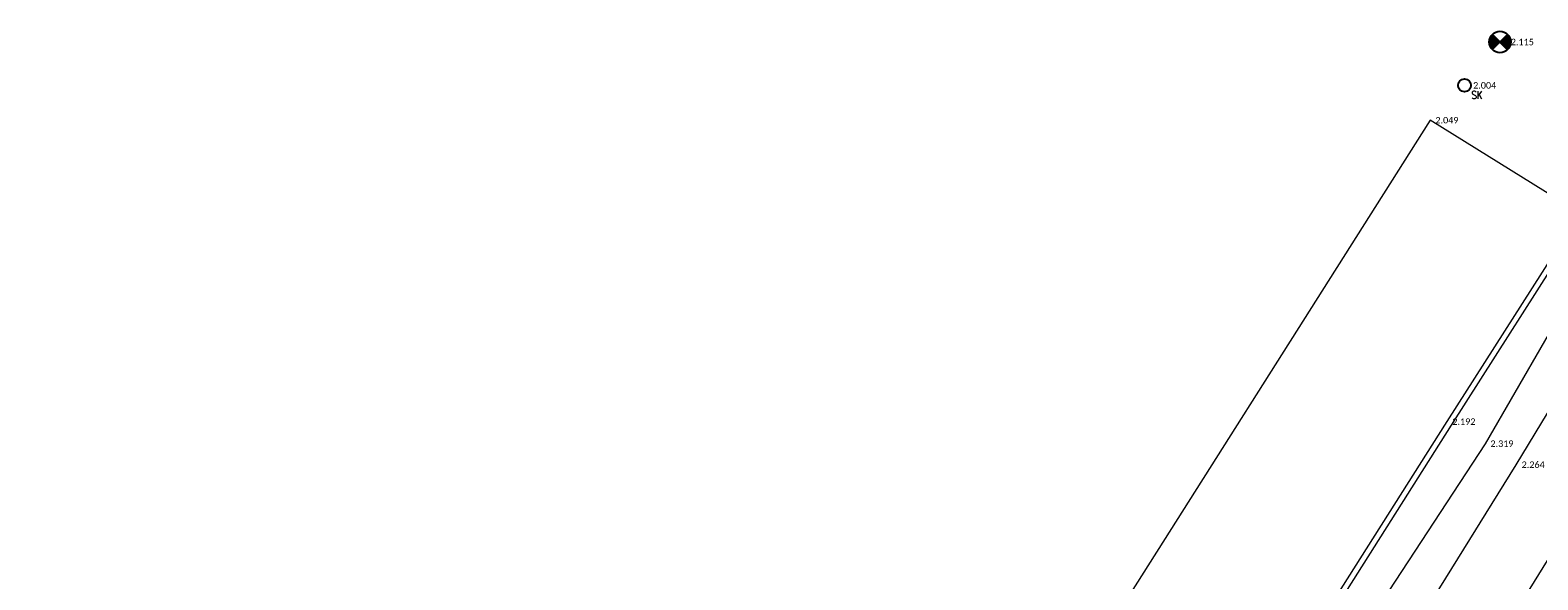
# Model space of a CAD drawing. Header units: metres. Extents: x 152089 to 154194, y 463573 to 464275.
# Tile 26 of 35: x 153827 to 153869, y 463884 to 463900. Entities that reach past the tile are written whole.
import ezdxf
from ezdxf.lldxf.tags import DXFTag

# ---------------------------------------------------------------- set-up
doc = ezdxf.new("R2010")
doc.units = ezdxf.units.M
doc.header["$MEASUREMENT"] = 0
doc.layers.add('B-ME-IE-MEUBILAIR_STRAATKOLK-S', color=1, linetype='Continuous')
doc.layers.add('B-ME-RI-PUT-S', color=1, linetype='Continuous')
doc.layers.add('B-ME-VH-KANTOPSLUITING_TROTTOIRBAND_130 150-G', color=7, linetype='VH-TROTTOIRBAND_130-150', lineweight=0, true_color=0xff7fdf)
doc.layers.add('B-ME-VH-VERHARDING_KLINKERS-G', color=40, linetype='Continuous', lineweight=0, true_color=0xffbf00)
doc.layers.add('B-ME-VH-VERHARDING_ASFALT-G', color=2, linetype='Continuous', lineweight=18)
doc.layers.add('B-ME-VH-VERHARDING_TEGEL-G', color=24, linetype='Continuous', lineweight=18)
doc.styles.add('18_100', font='romans', dxfattribs={"width": 0.8, "height": 0.18})
doc.styles.add('18_200', font='romans', dxfattribs={"width": 0.8, "height": 0.36})
doc.styles.add('SLK', font='calibri.ttf', dxfattribs={"height": 0.3})
tags = doc.linetypes.add('VH-TROTTOIRBAND_130-150', pattern=[15, 5, -2, 2, -2, 2, -2]).pattern_tags.tags
tags[14:15] = [DXFTag(74, 4), DXFTag(75, 0), DXFTag(340, '0'), DXFTag(46, 1.0), DXFTag(50, 0.0), DXFTag(44, 0.0), DXFTag(45, 0.0)]
tags[12:13] = [DXFTag(74, 4), DXFTag(75, 0), DXFTag(340, '0'), DXFTag(46, 1.0), DXFTag(50, 0.0), DXFTag(44, 0.0), DXFTag(45, 0.0)]
tags[10:11] = [DXFTag(74, 4), DXFTag(75, 0), DXFTag(340, '0'), DXFTag(46, 1.0), DXFTag(50, 0.0), DXFTag(44, 0.0), DXFTag(45, 0.0)]
tags[8:9] = [DXFTag(74, 4), DXFTag(75, 0), DXFTag(340, '0'), DXFTag(46, 1.0), DXFTag(50, 0.0), DXFTag(44, 0.0), DXFTag(45, 0.0)]
tags[6:7] = [DXFTag(74, 4), DXFTag(75, 0), DXFTag(340, '0'), DXFTag(46, 1.0), DXFTag(50, 0.0), DXFTag(44, 0.0), DXFTag(45, 0.0)]
tags[4:5] = [DXFTag(74, 4), DXFTag(75, 0), DXFTag(340, '0'), DXFTag(46, 1.0), DXFTag(50, 0.0), DXFTag(44, 0.0), DXFTag(45, 0.0)]

# ---------------------------------------------------------------- blocks, each defined once
blk = doc.blocks.new('STRAATKOLK')
at = {"ltscale": 2}
blk.add_ellipse((0, 0), major_axis=(-0.127, 0.127), ratio=1, start_param=3.926991, end_param=10.210176, dxfattribs=at)
at = {"ltscale": 2, "style": '18_100', "width": 0.8}
blk.add_text('SK', height=0.216, dxfattribs=at).set_placement((0.193, -0.375))
at = {"style": '18_200', "width": 0.8}
blk.add_attdef('HOOGTE', (0.29, 0.211), '', height=0.25, dxfattribs=at)
blk = doc.blocks.new('put')
at = {"color": 0, "ltscale": 0.5}
for p, q in [((-0.3, 0), (0, 0)), ((-0.299, 0.028), (-0.028, 0.027)), ((-0.295, 0.055), (-0.055, 0.055)), ((-0.289, 0.083), (-0.083, 0.082)), ((-0.279, 0.11), (-0.11, 0.11)), ((-0.267, 0.137), (-0.138, 0.137)), ((-0.267, 0.137), (-0.138, 0.137)), ((-0.251, 0.165), (-0.165, 0.165)), ((-0.23, 0.192), (-0.192, 0.192)), ((0, 0), (0.3, 0)), ((0.027, 0.027), (0.298, 0.027)), ((0.055, 0.055), (0.295, 0.055)), ((0.082, 0.082), (0.288, 0.082)), ((0.11, 0.11), (0.279, 0.109)), ((0.137, 0.137), (0.267, 0.137)), ((0.165, 0.164), (0.251, 0.164)), ((0.192, 0.192), (0.23, 0.192)), ((-0.299, -0.027), (-0.027, -0.027)), ((-0.295, -0.055), (-0.055, -0.055)), ((-0.289, -0.082), (-0.082, -0.082)), ((-0.28, -0.109), (-0.11, -0.11)), ((-0.267, -0.137), (-0.137, -0.137)), ((-0.251, -0.164), (-0.165, -0.164)), ((-0.231, -0.192), (-0.192, -0.192)), ((0.027, -0.027), (0.298, -0.028)), ((0.054, -0.055), (0.295, -0.055)), ((0.082, -0.082), (0.288, -0.083)), ((0.109, -0.11), (0.279, -0.11)), ((0.137, -0.137), (0.267, -0.137)), ((0.164, -0.165), (0.251, -0.165)), ((0.191, -0.192), (0.23, -0.192))]:
    blk.add_line(p, q, dxfattribs=at)
at = {"ltscale": 0.5}
for p, q in [((0.212, 0.212), (-0.213, -0.212)), ((-0.212, 0.212), (0.212, -0.213))]:
    blk.add_line(p, q, dxfattribs=at)
blk.add_ellipse((0, 0), major_axis=(-0.212, 0.212), ratio=1, start_param=3.926991, end_param=10.210176, dxfattribs=at)
at = {"style": '18_200', "width": 0.8}
blk.add_attdef('HOOGTE', (0.402, 0.261), '', height=0.25, dxfattribs=at)

msp = doc.modelspace()

# ---------------------------------------------------------------- linework, layer by layer
at = {"layer": 'B-ME-VH-KANTOPSLUITING_TROTTOIRBAND_130 150-G', "linetype": 'Continuous'}
for points in [[(153871.589, 463893.304), (153871.563, 463893.32), (153869.879, 463894.326), (153866.279, 463888.69), (153860.786, 463880.021), (153856.08, 463872.583), (153851.109, 463864.676)], [(153873.08, 463891.605), (153872.971, 463891.43), (153868.457, 463884.151), (153864.544, 463877.914), (153860.301, 463871.077), (153858.455, 463868.102), (153857.223, 463866.44), (153855.868, 463864.838), (153855.439, 463865.27)]]:
    msp.add_lwpolyline(points, dxfattribs=at)
at = {"layer": 'B-ME-VH-VERHARDING_ASFALT-G', "linetype": 'Continuous'}
msp.add_lwpolyline([(153871.665, 463893.415), (153869.847, 463894.573), (153865.69, 463897.149), (153846.62, 463867.04)], dxfattribs=at)
at = {"layer": 'B-ME-VH-VERHARDING_KLINKERS-G', "linetype": 'Continuous'}
for points in [[(153869.847, 463894.573), (153866.161, 463888.784), (153860.688, 463880.155), (153855.938, 463872.659), (153850.996, 463864.897)], [(153870.547, 463893.927), (153870.515, 463893.87), (153867.218, 463888.172), (153861.524, 463879.472), (153856.787, 463871.956), (153853.719, 463866.899), (153851.109, 463864.676)]]:
    msp.add_lwpolyline(points, dxfattribs=at)
at = {"layer": 'B-ME-VH-VERHARDING_TEGEL-G', "linetype": 'Continuous'}
msp.add_lwpolyline([(153826.833, 463869.561), (153837.187, 463865.718), (153840.614, 463864.416), (153842.557, 463863.77), (153844.817, 463863.308), (153847.02, 463863.194), (153849.448, 463863.593), (153851.725, 463864.447), (153853.756, 463865.725), (153856.167, 463868.56), (153861.722, 463877.344), (153868.084, 463887.589), (153871.215, 463892.752), (153872.679, 463891.855)], dxfattribs=at)

# ---------------------------------------------------------------- block references
at = {"layer": 'B-ME-IE-MEUBILAIR_STRAATKOLK-S'}
msp.add_blockref('STRAATKOLK', (153866.648, 463898.116), dxfattribs=at)
at = {"layer": 'B-ME-RI-PUT-S'}
msp.add_blockref('put', (153867.633, 463899.319), dxfattribs=at)

# ---------------------------------------------------------------- texts
at = {"layer": 'B-ME-IE-MEUBILAIR_STRAATKOLK-S', "style": 'SLK'}
msp.add_text('2.004', height=0.18, dxfattribs=at).set_placement((153866.888, 463898.026))
at = {"layer": 'B-ME-RI-PUT-S', "style": 'SLK'}
msp.add_text('2.115', height=0.18, dxfattribs=at).set_placement((153867.933, 463899.229))
at = {"layer": 'B-ME-VH-VERHARDING_ASFALT-G', "style": 'SLK'}
msp.add_text('2.049', height=0.18, dxfattribs=at).set_placement((153865.84, 463897.059))
at = {"layer": 'B-ME-VH-VERHARDING_KLINKERS-G', "style": 'SLK'}
for s, p in [('2.192', (153866.311, 463888.694)), ('2.319', (153867.368, 463888.082))]:
    msp.add_text(s, height=0.18, dxfattribs=at).set_placement(p)
at = {"layer": 'B-ME-VH-VERHARDING_TEGEL-G', "style": 'SLK'}
msp.add_text('2.264', height=0.18, dxfattribs=at).set_placement((153868.234, 463887.499))

doc.saveas('drawing.dxf')
